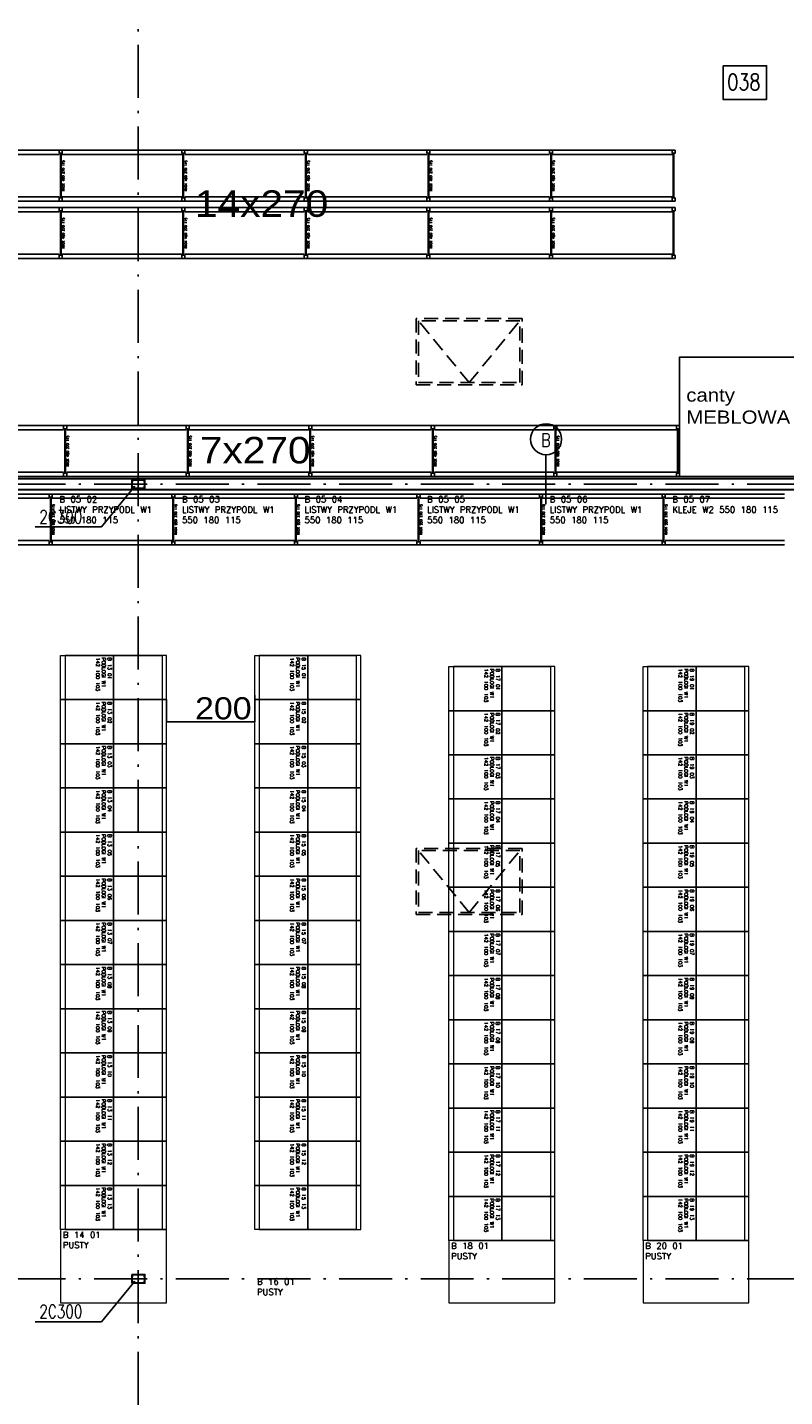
# Model space of a CAD drawing. Extents: x 153948 to 285449, y -89387 to -60195.
# Tile 62 of 100: x 255709 to 257425, y -78706 to -75605. Entities that reach past the tile are written whole.
import ezdxf
from ezdxf.enums import TextEntityAlignment as Align

# ---------------------------------------------------------------- set-up
doc = ezdxf.new("R2010")
doc.units = 0
doc.header["$LTSCALE"] = 100
doc.header["$MEASUREMENT"] = 0
doc.header["$PDMODE"] = 1
doc.linetypes.add('ACAD_ISO10W100', pattern=[18.5, 12, -3, 0.5, -3])
doc.linetypes.add('HIDDEN2', pattern=[4.7625, 3.175, -1.5875])
doc.layers.get('0').update_dxf_attribs({"linetype": 'CONTINUOUS'})
doc.layers.get('DEFPOINTS').update_dxf_attribs({"linetype": 'CONTINUOUS'})
for name, color, linetype in [('1', 2, 'CONTINUOUS'), ('K-STA', 2, 'CONTINUOUS'), ('mago', 7, 'CONTINUOUS'), ('OPIS-POM', 2, 'CONTINUOUS'), ('OSIE', 8, 'ACAD_ISO10W100'), ('R-----OP', 2, 'CONTINUOUS'), ('R450', 1, 'CONTINUOUS'), ('RS Minimasa VBA', 7, 'CONTINUOUS'), ('RS REGAŁY', 7, 'CONTINUOUS'), ('TEXT', 11, 'CONTINUOUS'), ('ŚWIETLIK', 2, 'CONTINUOUS')]:
    doc.layers.add(name, color=color, linetype=linetype)
doc.layers.add('CEGLA', color=4, linetype='CONTINUOUS', lineweight=30)
doc.layers.add('RAK 140', color=2, linetype='CONTINUOUS', lineweight=9)
doc.styles.add('arial', font='arial.ttf', dxfattribs={"width": 1.1})
doc.styles.add('DYBY-NORMALNY-0-8-N', font='ROMANS.SHX', dxfattribs={"width": 0.8})
doc.styles.get("Standard").update_dxf_attribs({"font": 'txt.shx'})
doc.styles.add('TXT3', font='SIMPLEX.SHX', dxfattribs={"width": 0.75, "height": 40})
doc.dimstyles.new('srodek', dxfattribs={"dimscale": 100, "dimtxt": 0.5, "dimasz": 0.002, "dimexe": 0, "dimexo": 0, "dimgap": 0.05, "dimtad": 1, "dimjust": 2, "dimrnd": 0.5, "dimzin": 12, "dimtxsty": 'arial', "dimblk": 'ARCHTICK', "dimcen": 0.002, "dimclrt": 7, "dimazin": 0, "dimtfac": 1, "dimtix": 1, "dimtofl": 0, "dimtmove": 2, "dimatfit": 3, "dimldrblk": 'DOT', "dimfxl": 1, "dimtolj": 1, "dimtzin": 0, "dimarcsym": 0})

# ---------------------------------------------------------------- blocks, each defined once
blk = doc.blocks.new('SC300X2')
at = {"layer": '1'}
for points in [[(-15, 10), (-15, 0), (-13.8, 0), (-13.2, 8.1, -0.391021), (-12.2, 9), (12.2, 9, -0.391021), (13.2, 8.1), (13.8, 0), (15, 0), (15, 10)], [(-15, -10), (-15, 0), (-13.8, 0), (-13.2, -8.1, 0.391021), (-12.2, -9), (12.2, -9, 0.391021), (13.2, -8.1), (13.8, 0), (15, 0), (15, -10)]]:
    blk.add_lwpolyline(points, format="xyb", close=True, dxfattribs=at)
blk = doc.blocks.new('_ARCHTICK')
at = {"color": 0, "linetype": 'ByBlock', "const_width": 0.15}
blk.add_lwpolyline([(-0.5, -0.5), (0.5, 0.5)], dxfattribs=at)
blk = doc.blocks.new('*D764')
at = {"layer": 'DEFPOINTS', "color": 0, "transparency": 16777216}
for p in [(256224.4, -77117.7), (256024.4, -77127.7), (256224.4, -77178.2)]:
    blk.add_point(p, dxfattribs=at)
at = {"layer": 'RAK 140', "color": 0, "lineweight": -2, "transparency": 16777216}
for p, q in [((256224.4, -77117.7), (256224.4, -77178.2)), ((256024.4, -77127.7), (256024.4, -77178.2)), ((256024.4, -77178.2), (256224.4, -77178.2))]:
    blk.add_line(p, q, dxfattribs=at)
at = {"layer": 'RAK 140', "color": 0, "lineweight": -2, "transparency": 16777216, "xscale": 0.2, "yscale": 0.2, "zscale": 0.2, "rotation": 180}
blk.add_blockref('_ARCHTICK', (256024.4, -77178.2), dxfattribs=at)
at = {"layer": 'RAK 140', "color": 0, "lineweight": -2, "transparency": 16777216, "xscale": 0.2, "yscale": 0.2, "zscale": 0.2}
blk.add_blockref('_ARCHTICK', (256224.4, -77178.2), dxfattribs=at)
at = {"layer": 'RAK 140', "color": 7, "transparency": 16777216, "insert": (256153.1, -77147.7), "char_height": 50, "attachment_point": 5, "style": 'arial'}
blk.add_mtext('\\A1;200', dxfattribs=at)
blk = doc.blocks.new('_Dot')
at = {"color": 0, "linetype": 'ByBlock', "lineweight": -2}
blk.add_line((-0.5, 0), (-1, 0), dxfattribs=at)
at = {"color": 0, "linetype": 'ByBlock', "const_width": 0.5}
blk.add_lwpolyline([(-0.25, 0, 1), (0.25, 0, 1)], format="xyb", close=True, dxfattribs=at)
blk = doc.blocks.new('RACK 450 270 115')
at = {"color": 1}
for p, q in [((2.75, 108), (2.75, 7)), ((4.25, 108), (4.25, 7)), ((7, 115), (277.8, 115)), ((7, 105.5), (277.8, 105.5)), ((7, 9.5), (277.8, 9.5)), ((7, 0), (277.8, 0))]:
    blk.add_line(p, q, dxfattribs=at)
for points in [[(0, 108), (7, 108), (7, 115), (0, 115)], [(0, 0), (7, 0), (7, 7), (0, 7)]]:
    blk.add_lwpolyline(points, close=True, dxfattribs=at)
at = {"color": 1, "insert": (9.25, 57.5), "char_height": 5, "width": 101, "attachment_point": 5, "rotation": 90}
blk.add_mtext('RACK 450 270 115', dxfattribs=at)
blk = doc.blocks.new('RACK 550 270 115')
at = {"color": 6}
for p, q in [((2.75, 108), (2.75, 7)), ((4.25, 108), (4.25, 7)), ((7, 115), (277.8, 115)), ((7, 105.5), (277.8, 105.5)), ((7, 9.5), (277.8, 9.5)), ((7, 0), (277.8, 0))]:
    blk.add_line(p, q, dxfattribs=at)
for points in [[(0, 108), (7, 108), (7, 115), (0, 115)], [(0, 0), (7, 0), (7, 7), (0, 7)]]:
    blk.add_lwpolyline(points, close=True, dxfattribs=at)
at = {"color": 6, "insert": (9.25, 57.5), "char_height": 5, "width": 101, "attachment_point": 5, "rotation": 90}
blk.add_mtext('RACK 550 270 115', dxfattribs=at)
blk = doc.blocks.new('NOGA RACK 450 007 115')
at = {"color": 1}
for p, q in [((2.75, 108), (2.75, 7)), ((4.25, 108), (4.25, 7))]:
    blk.add_line(p, q, dxfattribs=at)
for points in [[(0, 108), (7, 108), (7, 115), (0, 115)], [(0, 0), (7, 0), (7, 7), (0, 7)]]:
    blk.add_lwpolyline(points, close=True, dxfattribs=at)

msp = doc.modelspace()

# ---------------------------------------------------------------- linework, layer by layer
at = {"layer": 'CEGLA', "ltscale": 0.1}
for p, q in [((254680.4, -76627.05), (258473.4, -76627.05)), ((254680.4, -76652.05), (258473.4, -76652.05))]:
    msp.add_line(p, q, dxfattribs=at)
at = {"layer": 'OPIS-POM'}
msp.add_lwpolyline([(257285.77, -75692.2), (257384.44, -75692.2), (257384.44, -75768.52), (257285.77, -75768.52)], close=True, dxfattribs=at)
at = {"layer": 'OSIE', "ltscale": 0.1}
for p, q in [((255960.4, -86679.55), (255960.4, -73374.65)), ((247720.4, -76639.55), (263229.19, -76639.55)), ((247720.4, -78439.55), (263229.19, -78439.55))]:
    msp.add_line(p, q, dxfattribs=at)
at = {"layer": 'R-----OP'}
msp.add_line((256884.16, -76685.05), (256884.16, -76573.31), dxfattribs=at)
msp.add_circle((256884.55, -76538.14), 35.19, dxfattribs=at)
at = {"layer": 'R450'}
msp.add_lwpolyline([(257187.09, -76622.05), (257487.09, -76622.05), (257487.09, -76352.05), (257187.09, -76352.05)], close=True, dxfattribs=at)
at = {"layer": 'RAK 140'}
for points in [[(255784.42, -77127.72), (255784.42, -77027.72), (255904.42, -77027.72), (255904.42, -77127.72)], [(255904.42, -77027.72), (255794.42, -77027.72), (255794.42, -77127.72), (255904.42, -77127.72)], [(256024.42, -77127.72), (256024.42, -77027.72), (255904.42, -77027.72), (255904.42, -77127.72)], [(255904.42, -77027.72), (256014.42, -77027.72), (256014.42, -77127.72), (255904.42, -77127.72)], [(256224.42, -77127.72), (256224.42, -77027.72), (256344.42, -77027.72), (256344.42, -77127.72)], [(256344.42, -77027.72), (256234.42, -77027.72), (256234.42, -77127.72), (256344.42, -77127.72)], [(256464.42, -77127.72), (256464.42, -77027.72), (256344.42, -77027.72), (256344.42, -77127.72)], [(256344.42, -77027.72), (256454.42, -77027.72), (256454.42, -77127.72), (256344.42, -77127.72)], [(256664.42, -77152.72), (256664.42, -77052.72), (256784.42, -77052.72), (256784.42, -77152.72)], [(256784.42, -77052.72), (256674.42, -77052.72), (256674.42, -77152.72), (256784.42, -77152.72)], [(256904.42, -77152.72), (256904.42, -77052.72), (256784.42, -77052.72), (256784.42, -77152.72)], [(256784.42, -77052.72), (256894.42, -77052.72), (256894.42, -77152.72), (256784.42, -77152.72)], [(257104.42, -77152.72), (257104.42, -77052.72), (257224.42, -77052.72), (257224.42, -77152.72)], [(257224.42, -77052.72), (257114.42, -77052.72), (257114.42, -77152.72), (257224.42, -77152.72)], [(257344.42, -77152.72), (257344.42, -77052.72), (257224.42, -77052.72), (257224.42, -77152.72)], [(257224.42, -77052.72), (257334.42, -77052.72), (257334.42, -77152.72), (257224.42, -77152.72)], [(255784.42, -77227.72), (255784.42, -77127.72), (255904.42, -77127.72), (255904.42, -77227.72)], [(255904.42, -77127.72), (255794.42, -77127.72), (255794.42, -77227.72), (255904.42, -77227.72)], [(256024.42, -77227.72), (256024.42, -77127.72), (255904.42, -77127.72), (255904.42, -77227.72)], [(255904.42, -77127.72), (256014.42, -77127.72), (256014.42, -77227.72), (255904.42, -77227.72)], [(256224.42, -77227.72), (256224.42, -77127.72), (256344.42, -77127.72), (256344.42, -77227.72)], [(256344.42, -77127.72), (256234.42, -77127.72), (256234.42, -77227.72), (256344.42, -77227.72)], [(256464.42, -77227.72), (256464.42, -77127.72), (256344.42, -77127.72), (256344.42, -77227.72)], [(256344.42, -77127.72), (256454.42, -77127.72), (256454.42, -77227.72), (256344.42, -77227.72)], [(256664.42, -77252.72), (256664.42, -77152.72), (256784.42, -77152.72), (256784.42, -77252.72)], [(256784.42, -77152.72), (256674.42, -77152.72), (256674.42, -77252.72), (256784.42, -77252.72)], [(256904.42, -77252.72), (256904.42, -77152.72), (256784.42, -77152.72), (256784.42, -77252.72)], [(256784.42, -77152.72), (256894.42, -77152.72), (256894.42, -77252.72), (256784.42, -77252.72)], [(257104.42, -77252.72), (257104.42, -77152.72), (257224.42, -77152.72), (257224.42, -77252.72)], [(257224.42, -77152.72), (257114.42, -77152.72), (257114.42, -77252.72), (257224.42, -77252.72)], [(257344.42, -77252.72), (257344.42, -77152.72), (257224.42, -77152.72), (257224.42, -77252.72)], [(257224.42, -77152.72), (257334.42, -77152.72), (257334.42, -77252.72), (257224.42, -77252.72)], [(255784.42, -77327.72), (255784.42, -77227.72), (255904.42, -77227.72), (255904.42, -77327.72)], [(255904.42, -77227.72), (255794.42, -77227.72), (255794.42, -77327.72), (255904.42, -77327.72)], [(256024.42, -77327.72), (256024.42, -77227.72), (255904.42, -77227.72), (255904.42, -77327.72)], [(255904.42, -77227.72), (256014.42, -77227.72), (256014.42, -77327.72), (255904.42, -77327.72)], [(256224.42, -77327.72), (256224.42, -77227.72), (256344.42, -77227.72), (256344.42, -77327.72)], [(256344.42, -77227.72), (256234.42, -77227.72), (256234.42, -77327.72), (256344.42, -77327.72)], [(256464.42, -77327.72), (256464.42, -77227.72), (256344.42, -77227.72), (256344.42, -77327.72)], [(256344.42, -77227.72), (256454.42, -77227.72), (256454.42, -77327.72), (256344.42, -77327.72)], [(256664.42, -77352.72), (256664.42, -77252.72), (256784.42, -77252.72), (256784.42, -77352.72)], [(256784.42, -77252.72), (256674.42, -77252.72), (256674.42, -77352.72), (256784.42, -77352.72)], [(256904.42, -77352.72), (256904.42, -77252.72), (256784.42, -77252.72), (256784.42, -77352.72)], [(256784.42, -77252.72), (256894.42, -77252.72), (256894.42, -77352.72), (256784.42, -77352.72)], [(257104.42, -77352.72), (257104.42, -77252.72), (257224.42, -77252.72), (257224.42, -77352.72)], [(257224.42, -77252.72), (257114.42, -77252.72), (257114.42, -77352.72), (257224.42, -77352.72)], [(257344.42, -77352.72), (257344.42, -77252.72), (257224.42, -77252.72), (257224.42, -77352.72)], [(257224.42, -77252.72), (257334.42, -77252.72), (257334.42, -77352.72), (257224.42, -77352.72)], [(255784.42, -77427.72), (255784.42, -77327.72), (255904.42, -77327.72), (255904.42, -77427.72)], [(255904.42, -77327.72), (255794.42, -77327.72), (255794.42, -77427.72), (255904.42, -77427.72)], [(256024.42, -77427.72), (256024.42, -77327.72), (255904.42, -77327.72), (255904.42, -77427.72)], [(255904.42, -77327.72), (256014.42, -77327.72), (256014.42, -77427.72), (255904.42, -77427.72)], [(256224.42, -77427.72), (256224.42, -77327.72), (256344.42, -77327.72), (256344.42, -77427.72)], [(256344.42, -77327.72), (256234.42, -77327.72), (256234.42, -77427.72), (256344.42, -77427.72)], [(256464.42, -77427.72), (256464.42, -77327.72), (256344.42, -77327.72), (256344.42, -77427.72)], [(256344.42, -77327.72), (256454.42, -77327.72), (256454.42, -77427.72), (256344.42, -77427.72)], [(256664.42, -77452.72), (256664.42, -77352.72), (256784.42, -77352.72), (256784.42, -77452.72)], [(256784.42, -77352.72), (256674.42, -77352.72), (256674.42, -77452.72), (256784.42, -77452.72)], [(256904.42, -77452.72), (256904.42, -77352.72), (256784.42, -77352.72), (256784.42, -77452.72)], [(256784.42, -77352.72), (256894.42, -77352.72), (256894.42, -77452.72), (256784.42, -77452.72)], [(257104.42, -77452.72), (257104.42, -77352.72), (257224.42, -77352.72), (257224.42, -77452.72)], [(257224.42, -77352.72), (257114.42, -77352.72), (257114.42, -77452.72), (257224.42, -77452.72)], [(257344.42, -77452.72), (257344.42, -77352.72), (257224.42, -77352.72), (257224.42, -77452.72)], [(257224.42, -77352.72), (257334.42, -77352.72), (257334.42, -77452.72), (257224.42, -77452.72)], [(255784.42, -77527.72), (255784.42, -77427.72), (255904.42, -77427.72), (255904.42, -77527.72)], [(255904.42, -77427.72), (255794.42, -77427.72), (255794.42, -77527.72), (255904.42, -77527.72)], [(256024.42, -77527.72), (256024.42, -77427.72), (255904.42, -77427.72), (255904.42, -77527.72)], [(255904.42, -77427.72), (256014.42, -77427.72), (256014.42, -77527.72), (255904.42, -77527.72)], [(256224.42, -77527.72), (256224.42, -77427.72), (256344.42, -77427.72), (256344.42, -77527.72)], [(256344.42, -77427.72), (256234.42, -77427.72), (256234.42, -77527.72), (256344.42, -77527.72)], [(256464.42, -77527.72), (256464.42, -77427.72), (256344.42, -77427.72), (256344.42, -77527.72)], [(256344.42, -77427.72), (256454.42, -77427.72), (256454.42, -77527.72), (256344.42, -77527.72)], [(256664.42, -77552.72), (256664.42, -77452.72), (256784.42, -77452.72), (256784.42, -77552.72)], [(256784.42, -77452.72), (256674.42, -77452.72), (256674.42, -77552.72), (256784.42, -77552.72)], [(256904.42, -77552.72), (256904.42, -77452.72), (256784.42, -77452.72), (256784.42, -77552.72)], [(256784.42, -77452.72), (256894.42, -77452.72), (256894.42, -77552.72), (256784.42, -77552.72)], [(257104.42, -77552.72), (257104.42, -77452.72), (257224.42, -77452.72), (257224.42, -77552.72)], [(257224.42, -77452.72), (257114.42, -77452.72), (257114.42, -77552.72), (257224.42, -77552.72)], [(257344.42, -77552.72), (257344.42, -77452.72), (257224.42, -77452.72), (257224.42, -77552.72)], [(257224.42, -77452.72), (257334.42, -77452.72), (257334.42, -77552.72), (257224.42, -77552.72)], [(255784.42, -77627.72), (255784.42, -77527.72), (255904.42, -77527.72), (255904.42, -77627.72)], [(255904.42, -77527.72), (255794.42, -77527.72), (255794.42, -77627.72), (255904.42, -77627.72)], [(256024.42, -77627.72), (256024.42, -77527.72), (255904.42, -77527.72), (255904.42, -77627.72)], [(255904.42, -77527.72), (256014.42, -77527.72), (256014.42, -77627.72), (255904.42, -77627.72)], [(256224.42, -77627.72), (256224.42, -77527.72), (256344.42, -77527.72), (256344.42, -77627.72)], [(256344.42, -77527.72), (256234.42, -77527.72), (256234.42, -77627.72), (256344.42, -77627.72)], [(256464.42, -77627.72), (256464.42, -77527.72), (256344.42, -77527.72), (256344.42, -77627.72)], [(256344.42, -77527.72), (256454.42, -77527.72), (256454.42, -77627.72), (256344.42, -77627.72)], [(256664.42, -77652.72), (256664.42, -77552.72), (256784.42, -77552.72), (256784.42, -77652.72)], [(256784.42, -77552.72), (256674.42, -77552.72), (256674.42, -77652.72), (256784.42, -77652.72)], [(256904.42, -77652.72), (256904.42, -77552.72), (256784.42, -77552.72), (256784.42, -77652.72)], [(256784.42, -77552.72), (256894.42, -77552.72), (256894.42, -77652.72), (256784.42, -77652.72)], [(257104.42, -77652.72), (257104.42, -77552.72), (257224.42, -77552.72), (257224.42, -77652.72)], [(257224.42, -77552.72), (257114.42, -77552.72), (257114.42, -77652.72), (257224.42, -77652.72)], [(257344.42, -77652.72), (257344.42, -77552.72), (257224.42, -77552.72), (257224.42, -77652.72)], [(257224.42, -77552.72), (257334.42, -77552.72), (257334.42, -77652.72), (257224.42, -77652.72)], [(255784.42, -77727.72), (255784.42, -77627.72), (255904.42, -77627.72), (255904.42, -77727.72)], [(255904.42, -77627.72), (255794.42, -77627.72), (255794.42, -77727.72), (255904.42, -77727.72)], [(256024.42, -77727.72), (256024.42, -77627.72), (255904.42, -77627.72), (255904.42, -77727.72)], [(255904.42, -77627.72), (256014.42, -77627.72), (256014.42, -77727.72), (255904.42, -77727.72)], [(256224.42, -77727.72), (256224.42, -77627.72), (256344.42, -77627.72), (256344.42, -77727.72)], [(256344.42, -77627.72), (256234.42, -77627.72), (256234.42, -77727.72), (256344.42, -77727.72)], [(256464.42, -77727.72), (256464.42, -77627.72), (256344.42, -77627.72), (256344.42, -77727.72)], [(256344.42, -77627.72), (256454.42, -77627.72), (256454.42, -77727.72), (256344.42, -77727.72)], [(256664.42, -77752.72), (256664.42, -77652.72), (256784.42, -77652.72), (256784.42, -77752.72)], [(256784.42, -77652.72), (256674.42, -77652.72), (256674.42, -77752.72), (256784.42, -77752.72)], [(256904.42, -77752.72), (256904.42, -77652.72), (256784.42, -77652.72), (256784.42, -77752.72)], [(256784.42, -77652.72), (256894.42, -77652.72), (256894.42, -77752.72), (256784.42, -77752.72)], [(257104.42, -77752.72), (257104.42, -77652.72), (257224.42, -77652.72), (257224.42, -77752.72)], [(257224.42, -77652.72), (257114.42, -77652.72), (257114.42, -77752.72), (257224.42, -77752.72)], [(257344.42, -77752.72), (257344.42, -77652.72), (257224.42, -77652.72), (257224.42, -77752.72)], [(257224.42, -77652.72), (257334.42, -77652.72), (257334.42, -77752.72), (257224.42, -77752.72)], [(255784.42, -77827.72), (255784.42, -77727.72), (255904.42, -77727.72), (255904.42, -77827.72)], [(255904.42, -77727.72), (255794.42, -77727.72), (255794.42, -77827.72), (255904.42, -77827.72)], [(256024.42, -77827.72), (256024.42, -77727.72), (255904.42, -77727.72), (255904.42, -77827.72)], [(255904.42, -77727.72), (256014.42, -77727.72), (256014.42, -77827.72), (255904.42, -77827.72)], [(256224.42, -77827.72), (256224.42, -77727.72), (256344.42, -77727.72), (256344.42, -77827.72)], [(256344.42, -77727.72), (256234.42, -77727.72), (256234.42, -77827.72), (256344.42, -77827.72)], [(256464.42, -77827.72), (256464.42, -77727.72), (256344.42, -77727.72), (256344.42, -77827.72)], [(256344.42, -77727.72), (256454.42, -77727.72), (256454.42, -77827.72), (256344.42, -77827.72)], [(256664.42, -77852.72), (256664.42, -77752.72), (256784.42, -77752.72), (256784.42, -77852.72)], [(256784.42, -77752.72), (256674.42, -77752.72), (256674.42, -77852.72), (256784.42, -77852.72)], [(256904.42, -77852.72), (256904.42, -77752.72), (256784.42, -77752.72), (256784.42, -77852.72)], [(256784.42, -77752.72), (256894.42, -77752.72), (256894.42, -77852.72), (256784.42, -77852.72)], [(257104.42, -77852.72), (257104.42, -77752.72), (257224.42, -77752.72), (257224.42, -77852.72)], [(257224.42, -77752.72), (257114.42, -77752.72), (257114.42, -77852.72), (257224.42, -77852.72)], [(257344.42, -77852.72), (257344.42, -77752.72), (257224.42, -77752.72), (257224.42, -77852.72)], [(257224.42, -77752.72), (257334.42, -77752.72), (257334.42, -77852.72), (257224.42, -77852.72)], [(255784.42, -77927.72), (255784.42, -77827.72), (255904.42, -77827.72), (255904.42, -77927.72)], [(255904.42, -77827.72), (255794.42, -77827.72), (255794.42, -77927.72), (255904.42, -77927.72)], [(256024.42, -77927.72), (256024.42, -77827.72), (255904.42, -77827.72), (255904.42, -77927.72)], [(255904.42, -77827.72), (256014.42, -77827.72), (256014.42, -77927.72), (255904.42, -77927.72)], [(256224.42, -77927.72), (256224.42, -77827.72), (256344.42, -77827.72), (256344.42, -77927.72)], [(256344.42, -77827.72), (256234.42, -77827.72), (256234.42, -77927.72), (256344.42, -77927.72)], [(256464.42, -77927.72), (256464.42, -77827.72), (256344.42, -77827.72), (256344.42, -77927.72)], [(256344.42, -77827.72), (256454.42, -77827.72), (256454.42, -77927.72), (256344.42, -77927.72)], [(256664.42, -77952.72), (256664.42, -77852.72), (256784.42, -77852.72), (256784.42, -77952.72)], [(256784.42, -77852.72), (256674.42, -77852.72), (256674.42, -77952.72), (256784.42, -77952.72)], [(256904.42, -77952.72), (256904.42, -77852.72), (256784.42, -77852.72), (256784.42, -77952.72)], [(256784.42, -77852.72), (256894.42, -77852.72), (256894.42, -77952.72), (256784.42, -77952.72)], [(257104.42, -77952.72), (257104.42, -77852.72), (257224.42, -77852.72), (257224.42, -77952.72)], [(257224.42, -77852.72), (257114.42, -77852.72), (257114.42, -77952.72), (257224.42, -77952.72)], [(257344.42, -77952.72), (257344.42, -77852.72), (257224.42, -77852.72), (257224.42, -77952.72)], [(257224.42, -77852.72), (257334.42, -77852.72), (257334.42, -77952.72), (257224.42, -77952.72)], [(255784.42, -78027.72), (255784.42, -77927.72), (255904.42, -77927.72), (255904.42, -78027.72)], [(255904.42, -77927.72), (255794.42, -77927.72), (255794.42, -78027.72), (255904.42, -78027.72)], [(256024.42, -78027.72), (256024.42, -77927.72), (255904.42, -77927.72), (255904.42, -78027.72)], [(255904.42, -77927.72), (256014.42, -77927.72), (256014.42, -78027.72), (255904.42, -78027.72)], [(256224.42, -78027.72), (256224.42, -77927.72), (256344.42, -77927.72), (256344.42, -78027.72)], [(256344.42, -77927.72), (256234.42, -77927.72), (256234.42, -78027.72), (256344.42, -78027.72)], [(256464.42, -78027.72), (256464.42, -77927.72), (256344.42, -77927.72), (256344.42, -78027.72)], [(256344.42, -77927.72), (256454.42, -77927.72), (256454.42, -78027.72), (256344.42, -78027.72)], [(256664.42, -78052.72), (256664.42, -77952.72), (256784.42, -77952.72), (256784.42, -78052.72)], [(256784.42, -77952.72), (256674.42, -77952.72), (256674.42, -78052.72), (256784.42, -78052.72)], [(256904.42, -78052.72), (256904.42, -77952.72), (256784.42, -77952.72), (256784.42, -78052.72)], [(256784.42, -77952.72), (256894.42, -77952.72), (256894.42, -78052.72), (256784.42, -78052.72)], [(257104.42, -78052.72), (257104.42, -77952.72), (257224.42, -77952.72), (257224.42, -78052.72)], [(257224.42, -77952.72), (257114.42, -77952.72), (257114.42, -78052.72), (257224.42, -78052.72)], [(257344.42, -78052.72), (257344.42, -77952.72), (257224.42, -77952.72), (257224.42, -78052.72)], [(257224.42, -77952.72), (257334.42, -77952.72), (257334.42, -78052.72), (257224.42, -78052.72)], [(255784.42, -78127.72), (255784.42, -78027.72), (255904.42, -78027.72), (255904.42, -78127.72)], [(255904.42, -78027.72), (255794.42, -78027.72), (255794.42, -78127.72), (255904.42, -78127.72)], [(256024.42, -78127.72), (256024.42, -78027.72), (255904.42, -78027.72), (255904.42, -78127.72)], [(255904.42, -78027.72), (256014.42, -78027.72), (256014.42, -78127.72), (255904.42, -78127.72)], [(256224.42, -78127.72), (256224.42, -78027.72), (256344.42, -78027.72), (256344.42, -78127.72)], [(256344.42, -78027.72), (256234.42, -78027.72), (256234.42, -78127.72), (256344.42, -78127.72)], [(256464.42, -78127.72), (256464.42, -78027.72), (256344.42, -78027.72), (256344.42, -78127.72)], [(256344.42, -78027.72), (256454.42, -78027.72), (256454.42, -78127.72), (256344.42, -78127.72)], [(256664.42, -78152.72), (256664.42, -78052.72), (256784.42, -78052.72), (256784.42, -78152.72)], [(256784.42, -78052.72), (256674.42, -78052.72), (256674.42, -78152.72), (256784.42, -78152.72)], [(256904.42, -78152.72), (256904.42, -78052.72), (256784.42, -78052.72), (256784.42, -78152.72)], [(256784.42, -78052.72), (256894.42, -78052.72), (256894.42, -78152.72), (256784.42, -78152.72)], [(257104.42, -78152.72), (257104.42, -78052.72), (257224.42, -78052.72), (257224.42, -78152.72)], [(257224.42, -78052.72), (257114.42, -78052.72), (257114.42, -78152.72), (257224.42, -78152.72)], [(257344.42, -78152.72), (257344.42, -78052.72), (257224.42, -78052.72), (257224.42, -78152.72)], [(257224.42, -78052.72), (257334.42, -78052.72), (257334.42, -78152.72), (257224.42, -78152.72)], [(255784.42, -78227.72), (255784.42, -78127.72), (255904.42, -78127.72), (255904.42, -78227.72)], [(255904.42, -78127.72), (255794.42, -78127.72), (255794.42, -78227.72), (255904.42, -78227.72)], [(256024.42, -78227.72), (256024.42, -78127.72), (255904.42, -78127.72), (255904.42, -78227.72)], [(255904.42, -78127.72), (256014.42, -78127.72), (256014.42, -78227.72), (255904.42, -78227.72)], [(256224.42, -78227.72), (256224.42, -78127.72), (256344.42, -78127.72), (256344.42, -78227.72)], [(256344.42, -78127.72), (256234.42, -78127.72), (256234.42, -78227.72), (256344.42, -78227.72)], [(256464.42, -78227.72), (256464.42, -78127.72), (256344.42, -78127.72), (256344.42, -78227.72)], [(256344.42, -78127.72), (256454.42, -78127.72), (256454.42, -78227.72), (256344.42, -78227.72)], [(256664.42, -78252.72), (256664.42, -78152.72), (256784.42, -78152.72), (256784.42, -78252.72)], [(256784.42, -78152.72), (256674.42, -78152.72), (256674.42, -78252.72), (256784.42, -78252.72)], [(256904.42, -78252.72), (256904.42, -78152.72), (256784.42, -78152.72), (256784.42, -78252.72)], [(256784.42, -78152.72), (256894.42, -78152.72), (256894.42, -78252.72), (256784.42, -78252.72)], [(257104.42, -78252.72), (257104.42, -78152.72), (257224.42, -78152.72), (257224.42, -78252.72)], [(257224.42, -78152.72), (257114.42, -78152.72), (257114.42, -78252.72), (257224.42, -78252.72)], [(257344.42, -78252.72), (257344.42, -78152.72), (257224.42, -78152.72), (257224.42, -78252.72)], [(257224.42, -78152.72), (257334.42, -78152.72), (257334.42, -78252.72), (257224.42, -78252.72)], [(255784.42, -78327.72), (255784.42, -78227.72), (255904.42, -78227.72), (255904.42, -78327.72)], [(255904.42, -78227.72), (255794.42, -78227.72), (255794.42, -78327.72), (255904.42, -78327.72)], [(256024.42, -78327.72), (256024.42, -78227.72), (255904.42, -78227.72), (255904.42, -78327.72)], [(255904.42, -78227.72), (256014.42, -78227.72), (256014.42, -78327.72), (255904.42, -78327.72)], [(256224.42, -78327.72), (256224.42, -78227.72), (256344.42, -78227.72), (256344.42, -78327.72)], [(256344.42, -78227.72), (256234.42, -78227.72), (256234.42, -78327.72), (256344.42, -78327.72)], [(256464.42, -78327.72), (256464.42, -78227.72), (256344.42, -78227.72), (256344.42, -78327.72)], [(256344.42, -78227.72), (256454.42, -78227.72), (256454.42, -78327.72), (256344.42, -78327.72)], [(256664.42, -78352.72), (256664.42, -78252.72), (256784.42, -78252.72), (256784.42, -78352.72)], [(256784.42, -78252.72), (256674.42, -78252.72), (256674.42, -78352.72), (256784.42, -78352.72)], [(256904.42, -78352.72), (256904.42, -78252.72), (256784.42, -78252.72), (256784.42, -78352.72)], [(256784.42, -78252.72), (256894.42, -78252.72), (256894.42, -78352.72), (256784.42, -78352.72)], [(257104.42, -78352.72), (257104.42, -78252.72), (257224.42, -78252.72), (257224.42, -78352.72)], [(257224.42, -78252.72), (257114.42, -78252.72), (257114.42, -78352.72), (257224.42, -78352.72)], [(257344.42, -78352.72), (257344.42, -78252.72), (257224.42, -78252.72), (257224.42, -78352.72)], [(257224.42, -78252.72), (257334.42, -78252.72), (257334.42, -78352.72), (257224.42, -78352.72)], [(255784.42, -78493.72), (256024.42, -78493.72), (256024.42, -78327.72), (255784.42, -78327.72)], [(256664.42, -78493.72), (256904.42, -78493.72), (256904.42, -78352.72), (256664.42, -78352.72)], [(257344.42, -78352.72), (257104.42, -78352.72), (257104.42, -78493.72), (257344.42, -78493.72)]]:
    msp.add_lwpolyline(points, close=True, dxfattribs=at)
at = {"layer": 'TEXT'}
for p, q in [((255877.03, -76736.45), (255952.9, -76644.55)), ((255726.36, -76736.45), (255877.03, -76736.45)), ((255877.03, -78536.45), (255952.9, -78444.55)), ((255726.36, -78536.45), (255877.03, -78536.45))]:
    msp.add_line(p, q, dxfattribs=at)
at = {"layer": 'ŚWIETLIK', "linetype": 'HIDDEN2', "ltscale": 0.1}
for p, q in [((256710.4, -76409.55), (256595.4, -76269.55)), ((256710.4, -76409.55), (256825.4, -76269.55)), ((256710.4, -77609.55), (256595.4, -77469.55)), ((256710.4, -77609.55), (256825.4, -77469.55))]:
    msp.add_line(p, q, dxfattribs=at)
for points in [[(256590.4, -76414.55), (256830.4, -76414.55), (256830.4, -76264.55), (256590.4, -76264.55)], [(256595.4, -76409.55), (256825.4, -76409.55), (256825.4, -76269.55), (256595.4, -76269.55)], [(256590.4, -77614.55), (256830.4, -77614.55), (256830.4, -77464.55), (256590.4, -77464.55)], [(256595.4, -77609.55), (256825.4, -77609.55), (256825.4, -77469.55), (256595.4, -77469.55)]]:
    msp.add_lwpolyline(points, close=True, dxfattribs=at)

# ---------------------------------------------------------------- block references
at = {"layer": 'K-STA', "ltscale": 0.5}
for p in [(255960.4, -76639.55), (255960.4, -78439.55)]:
    msp.add_blockref('SC300X2', p, dxfattribs=at)
at = {"layer": 'RS REGAŁY'}
for name, p in [('RACK 450 270 115', (255503.29, -75998.45)), ('RACK 450 270 115', (255781.09, -75998.45)), ('RACK 450 270 115', (256058.89, -75998.45)), ('RACK 450 270 115', (256336.69, -75998.45)), ('RACK 450 270 115', (256614.49, -75998.45)), ('RACK 450 270 115', (256892.29, -75998.45)), ('NOGA RACK 450 007 115', (257170.09, -75998.45)), ('RACK 450 270 115', (255503.29, -76128.45)), ('RACK 450 270 115', (255781.09, -76128.45)), ('RACK 450 270 115', (256058.89, -76128.45)), ('RACK 450 270 115', (256336.69, -76128.45)), ('RACK 450 270 115', (256614.49, -76128.45)), ('RACK 450 270 115', (256892.29, -76128.45)), ('NOGA RACK 450 007 115', (257170.09, -76128.45)), ('RACK 450 270 115', (255513.29, -76622.05)), ('RACK 450 270 115', (255791.09, -76622.05)), ('RACK 450 270 115', (256068.89, -76622.05)), ('RACK 450 270 115', (256346.69, -76622.05)), ('RACK 450 270 115', (256624.49, -76622.05)), ('RACK 450 270 115', (256902.29, -76622.05)), ('NOGA RACK 450 007 115', (257180.09, -76622.05)), ('RACK 550 270 115', (255480.69, -76777.05)), ('RACK 550 270 115', (255758.49, -76777.05)), ('RACK 550 270 115', (256036.29, -76777.05)), ('RACK 550 270 115', (256314.09, -76777.05)), ('RACK 550 270 115', (256591.89, -76777.05)), ('RACK 550 270 115', (256869.69, -76777.05)), ('RACK 550 270 115', (257147.49, -76777.05))]:
    msp.add_blockref(name, p, dxfattribs=at)

# ---------------------------------------------------------------- texts
at = {"layer": 'mago', "width": 672.04, "attachment_point": 1, "style": 'arial'}
for s, insert, char_height in [('14x270', (256088.62, -75974.36), 60), ('canty \\PMEBLOWA', (257202.38, -76422.88), 30), ('7x270', (256099.72, -76532.75), 60)]:
    msp.add_mtext(s, dxfattribs=dict(at, insert=insert, char_height=char_height))
at = {"layer": 'OPIS-POM', "style": 'DYBY-NORMALNY-0-8-N', "width": 0.8}
msp.add_text('038', height=36.562, dxfattribs=at).set_placement((257332.97, -75729.02), align=Align.MIDDLE)
at = {"layer": 'R-----OP', "style": 'DYBY-NORMALNY-0-8-N', "width": 0.8}
msp.add_text('B', height=30, dxfattribs=at).set_placement((256884.15, -76540.25), align=Align.MIDDLE)
at = {"layer": 'RS Minimasa VBA', "char_height": 14, "attachment_point": 1}
for s, insert, width in [('B 05 02^M^JLISTWY PRZYPODL W1 550 180 115', (255781.69, -76667.05), 272.8), ('B 05 03^M^JLISTWY PRZYPODL W1 550 180 115', (256059.49, -76667.05), 272.8), ('B 05 04^M^JLISTWY PRZYPODL W1 550 180 115', (256337.29, -76667.05), 272.8), ('B 05 05^M^JLISTWY PRZYPODL W1 550 180 115', (256615.09, -76667.05), 272.8), ('B 05 06^M^JLISTWY PRZYPODL W1 550 180 115', (256892.89, -76667.05), 272.8), ('B 05 07^M^JKLEJE W2 550 180 115', (257170.69, -76667.05), 272.8), ('B 14 01^M^JPUSTY', (255789.42, -78332.72), 235), ('B 18 01^M^JPUSTY', (256669.42, -78357.72), 235), ('B 20 01^M^JPUSTY', (257109.42, -78357.72), 235), ('B 16 01^M^JPUSTY', (256229.42, -78438.72), 235)]:
    msp.add_mtext(s, dxfattribs=dict(at, insert=insert, width=width))
at = {"layer": 'RS Minimasa VBA', "char_height": 8, "width": 95, "attachment_point": 1, "rotation": 270}
for s, insert in [('B 13 01^M^JPODLOGI W1 142 100 103', (255899.42, -77032.72)), ('B 15 01^M^JPODLOGI W1 142 100 103', (256339.42, -77032.72)), ('B 17 01^M^JPODLOGI W1 142 100 103', (256779.42, -77057.72)), ('B 19 01^M^JPODLOGI W1 142 100 103', (257219.42, -77057.72)), ('B 13 02^M^JPODLOGI W1 142 100 103', (255899.42, -77132.72)), ('B 15 02^M^JPODLOGI W1 142 100 103', (256339.42, -77132.72)), ('B 17 02^M^JPODLOGI W1 142 100 103', (256779.42, -77157.72)), ('B 19 02^M^JPODLOGI W1 142 100 103', (257219.42, -77157.72)), ('B 13 03^M^JPODLOGI W1 142 100 103', (255899.42, -77232.72)), ('B 15 03^M^JPODLOGI W1 142 100 103', (256339.42, -77232.72)), ('B 17 03^M^JPODLOGI W1 142 100 103', (256779.42, -77257.72)), ('B 19 03^M^JPODLOGI W1 142 100 103', (257219.42, -77257.72)), ('B 13 04^M^JPODLOGI W1 142 100 103', (255899.42, -77332.72)), ('B 15 04^M^JPODLOGI W1 142 100 103', (256339.42, -77332.72)), ('B 17 04^M^JPODLOGI W1 142 100 103', (256779.42, -77357.72)), ('B 19 04^M^JPODLOGI W1 142 100 103', (257219.42, -77357.72)), ('B 13 05^M^JPODLOGI W1 142 100 103', (255899.42, -77432.72)), ('B 15 05^M^JPODLOGI W1 142 100 103', (256339.42, -77432.72)), ('B 17 05^M^JPODLOGI W1 142 100 103', (256779.42, -77457.72)), ('B 19 05^M^JPODLOGI W1 142 100 103', (257219.42, -77457.72)), ('B 13 06^M^JPODLOGI W1 142 100 103', (255899.42, -77532.72)), ('B 15 06^M^JPODLOGI W1 142 100 103', (256339.42, -77532.72)), ('B 17 06^M^JPODLOGI W1 142 100 103', (256779.42, -77557.72)), ('B 19 06^M^JPODLOGI W1 142 100 103', (257219.42, -77557.72)), ('B 13 07^M^JPODLOGI W1 142 100 103', (255899.42, -77632.72)), ('B 15 07^M^JPODLOGI W1 142 100 103', (256339.42, -77632.72)), ('B 17 07^M^JPODLOGI W1 142 100 103', (256779.42, -77657.72)), ('B 19 07^M^JPODLOGI W1 142 100 103', (257219.42, -77657.72)), ('B 13 08^M^JPODLOGI W1 142 100 103', (255899.42, -77732.72)), ('B 15 08^M^JPODLOGI W1 142 100 103', (256339.42, -77732.72)), ('B 17 08^M^JPODLOGI W1 142 100 103', (256779.42, -77757.72)), ('B 19 08^M^JPODLOGI W1 142 100 103', (257219.42, -77757.72)), ('B 13 09^M^JPODLOGI W1 142 100 103', (255899.42, -77832.72)), ('B 15 09^M^JPODLOGI W1 142 100 103', (256339.42, -77832.72)), ('B 17 09^M^JPODLOGI W1 142 100 103', (256779.42, -77857.72)), ('B 19 09^M^JPODLOGI W1 142 100 103', (257219.42, -77857.72)), ('B 13 10^M^JPODLOGI W1 142 100 103', (255899.42, -77932.72)), ('B 15 10^M^JPODLOGI W1 142 100 103', (256339.42, -77932.72)), ('B 17 10^M^JPODLOGI W1 142 100 103', (256779.42, -77957.72)), ('B 19 10^M^JPODLOGI W1 142 100 103', (257219.42, -77957.72)), ('B 13 11^M^JPODLOGI W1 142 100 103', (255899.42, -78032.72)), ('B 15 11^M^JPODLOGI W1 142 100 103', (256339.42, -78032.72)), ('B 17 11^M^JPODLOGI W1 142 100 103', (256779.42, -78057.72)), ('B 19 11^M^JPODLOGI W1 142 100 103', (257219.42, -78057.72)), ('B 13 12^M^JPODLOGI W1 142 100 103', (255899.42, -78132.72)), ('B 15 12^M^JPODLOGI W1 142 100 103', (256339.42, -78132.72)), ('B 17 12^M^JPODLOGI W1 142 100 103', (256779.42, -78157.72)), ('B 19 12^M^JPODLOGI W1 142 100 103', (257219.42, -78157.72)), ('B 13 13^M^JPODLOGI W1 142 100 103', (255899.42, -78232.72)), ('B 15 13^M^JPODLOGI W1 142 100 103', (256339.42, -78232.72)), ('B 17 13^M^JPODLOGI W1 142 100 103', (256779.42, -78257.72)), ('B 19 13^M^JPODLOGI W1 142 100 103', (257219.42, -78257.72))]:
    msp.add_mtext(s, dxfattribs=dict(at, insert=insert))
at = {"layer": 'TEXT', "style": 'TXT3', "width": 0.75}
for p in [(255736.2, -76728.45), (255736.2, -78528.45)]:
    msp.add_text('2C300', height=30, dxfattribs=at).set_placement(p)

# ---------------------------------------------------------------- dimensions: what is measured, and where the dimension line sits
at = {"layer": 'RAK 140'}
dim = msp.add_linear_dim(base=(256224.42, -77178.22), p1=(256024.42, -77127.72), p2=(256224.42, -77117.72), dimstyle='srodek', override={"dimdec": 0, "dimrnd": 0, "dimtdec": 0, "dimfxl": 24, "dimfxlon": 1}, dxfattribs=at)
dim.commit()
dim.dimension.update_dxf_attribs({"geometry": '*D764', "text_midpoint": (256153.09, -77147.69)})

doc.saveas('drawing.dxf')
